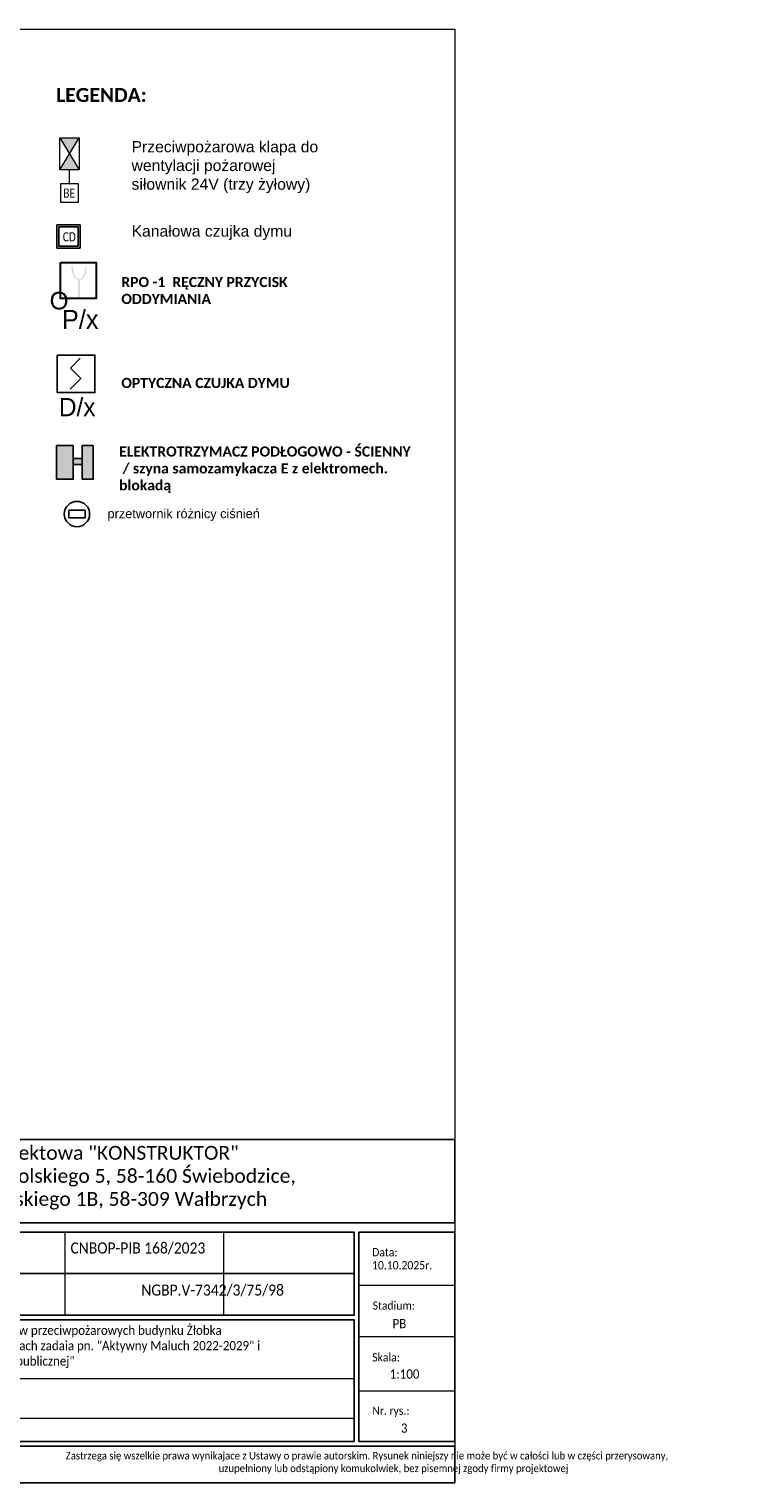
# Model space of a CAD drawing. Header units: millimetres. Extents: x 509 to 36614, y 492 to 3401.
# Tile 21 of 41: x 21623 to 23033, y 492 to 3362. Entities that reach past the tile are written whole.
import ezdxf
from ezdxf.enums import TextEntityAlignment as Align

# ---------------------------------------------------------------- set-up
doc = ezdxf.new("R2010")
doc.units = ezdxf.units.MM
for name, color, linetype, lineweight in [('A_Kontur_cienka', 250, 'Continuous', 0), ('mcr klapa FID S_V', 30, 'Continuous', 18), ('mcr opis', 7, 'Continuous', 18), ('RAMKA 100', 198, 'Continuous', 15), ('sciany', 7, 'Continuous', 40), ('WYŁACZNIK', 1, 'Continuous', 18), ('ściany nośne', 1, 'Continuous', 25)]:
    doc.layers.add(name, color=color, linetype=linetype, lineweight=lineweight)
for name, color, linetype in [('mapp-system', 7, 'Continuous'), ('mcr_automatyka', 30, 'Continuous'), ('SIEMENS_adres', 7, 'Continuous'), ('SIEMENS_adres_csp', 7, 'Continuous'), ('SIEMENS_czujki', 1, 'Continuous'), ('SIEMENS_grupa', 5, 'Continuous'), ('SIEMENS_komentarze', 7, 'Continuous')]:
    doc.layers.add(name, color=color, linetype=linetype)
doc.styles.add('ARIAL', font='arial.ttf')
doc.styles.add('Arial Normalny', font='arial.ttf')
doc.styles.add('CALIBRI', font='calibri.ttf')
doc.styles.add('MtXpl_romans_shx', font='romans.shx')
doc.styles.add('OPS_Arial', font='txt')
doc.styles.add('ROMANS', font='romans.shx', dxfattribs={"height": 1})
doc.styles.add('SPS 500', font='ARIALN.TTF', dxfattribs={"height": 125})
doc.styles.get("Standard").update_dxf_attribs({"font": 'ARIAL.TTF'})
doc.styles.add('TABELKA', font='romans.shx', dxfattribs={"width": 0.9})

# ---------------------------------------------------------------- blocks, each defined once
blk = doc.blocks.new('*U130')
for p, q in [((7.6, 28.6), (-10.5, 10.5)), ((-10.5, 10.5), (8.7, -8.7)), ((8.7, -8.7), (-11.1, -28.4))]:
    blk.add_line(p, q)
blk.add_lwpolyline([(-34.5, 34.5), (34.5, 34.5), (34.5, -34.5), (-34.5, -34.5)], close=True)
at = {"flags": 9}
blk.add_attdef('NAZWA', (-58.3, 81.4), '', height=22, dxfattribs=at)
at = {"layer": 'SIEMENS_adres', "style": 'ARIAL', "width": 0.7, "flags": 8}
blk.add_attdef('ADRES', text='', height=26, dxfattribs=at).set_placement((8.7, 57.1), align=Align.MIDDLE_LEFT)
at = {"layer": 'SIEMENS_adres_csp', "style": 'MtXpl_romans_shx', "flags": 8}
blk.add_attdef('CSP', text='', height=15.6, dxfattribs=at).set_placement((-41.4, 26.4), align=Align.MIDDLE_RIGHT)
at = {"layer": 'SIEMENS_grupa', "style": 'ARIAL', "width": 0.7, "flags": 8}
blk.add_attdef('GRUPA', text='', height=26, dxfattribs=at).set_placement((0, -45.7), align=Align.TOP_CENTER)
at = {"layer": 'SIEMENS_komentarze', "style": 'MtXpl_romans_shx', "flags": 1}
blk.add_attdef('PARAMETR', (-210.6, -12.1), '', height=22, dxfattribs=at)
at = {"layer": 'SIEMENS_komentarze', "style": 'MtXpl_romans_shx'}
blk.add_attdef('UWAGI', (40.4, -11.2), '', height=22, dxfattribs=at)
blk = doc.blocks.new('klapa fid s symbol')
at = {"layer": 'mcr klapa FID S_V', "lineweight": 0}
h = blk.add_hatch(color=256, dxfattribs=at)
h.dxf.hatch_style = 1
h.paths.add_polyline_path([(283891, -103319), (284274, -103319), (284083, -103632)])
h.paths.add_polyline_path([(283891, -103946), (284083, -103632), (284274, -103946)])
at = {"layer": 'mcr klapa FID S_V'}
for p, q in [((283891, -103946), (284274, -103319)), ((283891, -103319), (284274, -103946))]:
    blk.add_line(p, q, dxfattribs=at)
at = {"layer": 'mcr klapa FID S_V', "lineweight": 0}
blk.add_line((284083, -104227), (284083, -103946), dxfattribs=at)
at = {"layer": 'mcr klapa FID S_V'}
blk.add_lwpolyline([(283891, -103946), (283891, -103319), (284274, -103319), (284274, -103946)], close=True, dxfattribs=at)
at = {"layer": 'mcr klapa FID S_V', "lineweight": 0}
blk.add_lwpolyline([(283903, -104227), (283903, -104587), (284263, -104587), (284263, -104227)], close=True, dxfattribs=at)
at = {"layer": 'mcr klapa FID S_V', "lineweight": 0, "style": 'CALIBRI', "width": 0.8}
blk.add_text('BE', height=180, dxfattribs=at).set_placement((284076, -104407), align=Align.MIDDLE_CENTER)

msp = doc.modelspace()

# ---------------------------------------------------------------- hatches: boundary and pattern name
at = {"transparency": 33554607}
h = msp.add_hatch(color=256, dxfattribs=at)
h.dxf.hatch_style = 1
h.set_gradient(color1=(0, 0, 255), color2=(0, 0, 228), one_color=1, tint=0.44995, name='CYLINDER')
h.paths.add_polyline_path([(21728.061, 2539.625), (21749.83, 2539.625), (21749.83, 2473.097), (21728.061, 2473.097)])
h.paths.add_polyline_path([(21709.762, 2539.625), (21709.762, 2473.097), (21677.251, 2473.097), (21677.251, 2539.625)])
h.paths.add_polyline_path([(21709.762, 2513.945), (21728.061, 2513.945), (21728.061, 2502.103), (21709.762, 2502.103)])
at = {"layer": 'WYŁACZNIK', "lineweight": 30}
h = msp.add_hatch(color=30, dxfattribs=at)
edge = h.paths.add_edge_path()
edge.add_spline(control_points=[(21722.989, 2866.745), (21723.744, 2866.931), (21731.091, 2868.156), (21735.664, 2881.248), (21736.236, 2890.681), (21736.522, 2895.083)], knot_values=[0.41248098, 0.41248098, 0.41248098, 0.41248098, 1.16065763, 6.84798008, 10.93999112, 10.93999112, 10.93999112, 10.93999112], degree=3, periodic=0)
edge.add_line((21736.522, 2895.083), (21734.84, 2895.018))
edge.add_spline(control_points=[(21734.84, 2895.018), (21734.654, 2893.074), (21734.47, 2891.143), (21734.056, 2887.877), (21733.861, 2886.554), (21733.374, 2883.864), (21733.082, 2882.489), (21732.205, 2879.096), (21731.547, 2877.088), (21730.137, 2874.047), (21729.483, 2872.908), (21727.996, 2870.933), (21727.166, 2870.098), (21725.777, 2869.132), (21725.29, 2868.857), (21724.258, 2868.409), (21723.69, 2868.228), (21722.646, 2867.952), (21722.194, 2867.848), (21721.123, 2867.867)], knot_values=[0.09000362, 0.09000362, 0.09000362, 0.09000362, 2.04786432, 2.04786432, 3.36458653, 3.36458653, 4.68130874, 4.68130874, 6.58705887, 6.58705887, 7.88515302, 7.88515302, 9.18324717, 9.18324717, 9.83229424, 9.83229424, 10.48134132, 10.48134132, 10.93999112, 10.93999112, 10.93999112, 10.93999112], degree=3, periodic=0)
edge.add_spline(control_points=[(21721.73, 2867.744), (21721.266, 2867.848), (21720.815, 2867.952), (21719.771, 2868.228), (21719.202, 2868.409), (21718.17, 2868.857), (21717.683, 2869.132), (21716.295, 2870.098), (21715.465, 2870.933), (21713.978, 2872.908), (21713.323, 2874.047), (21711.914, 2877.088), (21711.256, 2879.096), (21710.379, 2882.489), (21710.087, 2883.864), (21709.6, 2886.554), (21709.405, 2887.877), (21708.99, 2891.143), (21708.806, 2893.074), (21708.621, 2895.018)], knot_values=[0.09000362, 0.09000362, 0.09000362, 0.09000362, 0.54865342, 0.54865342, 1.1977005, 1.1977005, 1.84674757, 1.84674757, 3.14484172, 3.14484172, 4.44293587, 4.44293587, 6.348686, 6.348686, 7.66540821, 7.66540821, 8.98213042, 8.98213042, 10.93999112, 10.93999112, 10.93999112, 10.93999112], degree=3, periodic=0)
edge.add_line((21708.621, 2895.018), (21706.679, 2894.797))
edge.add_spline(control_points=[(21706.679, 2894.797), (21707.193, 2890.738), (21707.536, 2880.619), (21713.025, 2867.927), (21719.716, 2866.931), (21720.471, 2866.745)], knot_values=[0.41248098, 0.41248098, 0.41248098, 0.41248098, 4.50449202, 10.19181446, 10.93999112, 10.93999112, 10.93999112, 10.93999112], degree=3, periodic=0)
edge.add_line((21720.471, 2866.745), (21720.471, 2832.314))
edge.add_line((21720.471, 2832.314), (21722.989, 2832.314))
edge.add_line((21722.989, 2832.314), (21722.989, 2866.745))

# ---------------------------------------------------------------- linework, layer by layer
at = {"color": 0, "lineweight": 15, "ltscale": 10}
for p, q in [((21694.334, 823.18), (21694.334, 986.98)), ((22007.374, 823.18), (22007.374, 986.98)), ((22462.61, 881.872), (22273.33, 881.872)), ((22462.61, 780.353), (22273.33, 780.353)), ((22264.23, 697.379), (20961.11, 697.379)), ((22273.33, 673.485), (22462.61, 673.485)), ((22264.23, 619.226), (20961.11, 619.226))]:
    msp.add_line(p, q, dxfattribs=at)
at = {"color": 0, "ltscale": 10}
msp.add_line((20961.11, 905.08), (22264.23, 905.08), dxfattribs=at)
for points in [[(21677.251, 2539.625), (21677.251, 2473.097), (21709.762, 2473.097), (21709.762, 2539.625)], [(21728.061, 2539.625), (21728.061, 2473.097), (21749.83, 2473.097), (21749.83, 2539.625)], [(21728.061, 2513.945), (21728.061, 2502.103), (21709.762, 2502.103), (21709.762, 2513.945)]]:
    msp.add_lwpolyline(points, close=True)
for points in [[(20961.11, 1169.694), (22462.61, 1169.694), (22462.61, 1005.18), (20961.11, 1005.18)], [(20961.11, 986.98), (22264.23, 986.98), (22264.23, 823.18), (20961.11, 823.18)], [(22273.33, 986.98), (22462.61, 986.98), (22462.61, 573.726), (22273.33, 573.726)], [(20961.11, 814.08), (22264.23, 814.08), (22264.23, 573.726), (20961.11, 573.726)], [(20961.11, 564.626), (22462.61, 564.626), (22462.61, 491.826), (20961.11, 491.826)]]:
    msp.add_lwpolyline(points, close=True, dxfattribs=at)
at = {"layer": 'mcr_automatyka', "color": 30, "ltscale": 300}
for p, q in [((21677.657, 2975.468), (21723.88, 2975.468)), ((21677.657, 2929.245), (21677.657, 2975.468)), ((21681.493, 2971.634), (21720.043, 2971.634)), ((21681.493, 2933.078), (21681.493, 2971.634)), ((21720.043, 2971.634), (21720.043, 2933.078)), ((21723.88, 2975.468), (21723.88, 2929.245)), ((21723.88, 2929.245), (21677.657, 2929.245)), ((21720.043, 2933.078), (21681.493, 2933.078))]:
    msp.add_line(p, q, dxfattribs=at)
msp.add_lwpolyline([(21701.526, 2411.896), (21733.688, 2411.896), (21733.688, 2397.148), (21701.526, 2397.148)], close=True, dxfattribs=at)
msp.add_circle((21717.607, 2404.522), 25, dxfattribs=at)
at = {"layer": 'WYŁACZNIK', "color": 30, "lineweight": 30}
msp.add_lwpolyline([(21684.774, 2901.3), (21755.283, 2901.3), (21755.283, 2830.037), (21684.782, 2830.037)], close=True, dxfattribs=at)
at = {"layer": 'ściany nośne', "color": 0}
msp.add_line((16140.016, 491.826), (21740.016, 491.826), dxfattribs=at)

# ---------------------------------------------------------------- block references
at = {"layer": 'mcr klapa FID S_V', "xscale": 0.1, "yscale": 0.1, "zscale": 0.1}
msp.add_blockref('klapa fid s symbol', (-6705.486, 13478.81), dxfattribs=at)
at = {"layer": 'SIEMENS_czujki', "xscale": 1.074282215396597, "yscale": 1.074282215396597, "zscale": 1.074282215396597}
msp.add_blockref('*U130', (21715.837, 2681.234), dxfattribs=at)

# ---------------------------------------------------------------- texts
at = {"color": 0, "linetype": 'ByBlock', "lineweight": -2, "char_height": 22.1538, "width": 714.84, "attachment_point": 4, "style": 'Arial Normalny'}
for s, insert in [('{\\fArial|b0|i0|c238|p34;\\C256;Przeciwpożarowa klapa do \\Pwentylacji pożarowej \\Psiłownik 24V (trzy żyłowy)}', (21825.253, 3089.334)), ('{\\fArial|b0|i0|c238|p34;\\C256;Kanałowa czujka dymu}', (21825.253, 2959.755))]:
    msp.add_mtext(s, dxfattribs=dict(at, insert=insert))
at = {"color": 0, "ltscale": 10, "insert": (20987.78, 1157.08), "char_height": 27.3, "width": 1403.675, "attachment_point": 1}
msp.add_mtext('\\pqc;\\fCalibri|b0|i0|c0|p0;Pracownia Projektowa "KONSTRUKTOR"\\Psiedziba: ul. Wojska Polskiego 5, 58-160 Świebodzice,\\Pbiuro: ul. Broniewskiego 1B, 58-309 Wałbrzych', dxfattribs=at)
at = {"color": 0, "ltscale": 10, "attachment_point": 1, "style": 'TABELKA'}
for s, insert, char_height, width in [('\\pxql;{\\fCalibri|b0|i0|c238|p34;CNBOP-PIB 168/2023}', (21704.782, 966.526), 21.84, 404.83503), ('\\fCalibri|b0|i0|c0|p0;\\W0.9;Data:', (22299.818, 955.452), 16.38, 198.3962), ('{\\fCalibri|b0|i0|c238|p34;10.10.2025\\fCalibri|b0|i0|c0|p34;r.}', (22299.497, 929.679), 16.38, 198.38), ('\\fCalibri|b0|i0|c0|p0;\\W0.9;Stadium:', (22300.772, 850.154), 16.38, 198.3962), ('\\A1;\\pxt20.75813,41.51508;{\\fCalibri|b0|i0|c238|p34;Termomodernizacja i podniesienie warunuków przeciwpożarowych budynku Żłobka \\PMiejskiego przy ul. Letniej 7 w Złotoryi w ramach zadaia pn. "Aktywny Maluch 2022-2029" i\\P"Termomodernizacja obiektów użyteczności publicznej"\\P\\pt0;\\P\\P\\pt20.75813,41.51508; }', (21134.539, 802.276), 18.2, 1242.76368), ('{\\fCalibri|b0|i0|c238|p0;PB}', (22339.995, 815.477), 18.2, 42.7857), ('\\fCalibri|b0|i0|c0|p0;\\W0.9;Skala:', (22299.906, 747.988), 16.38, 198.3962), ('{\\fCalibri|b0|i0|c0|p0;1:100}', (22334.447, 715.95), 18.2, 198.38), ('\\fCalibri|b0|i0|c0|p0;\\W0.9;Nr. rys.:', (22300.174, 642.639), 16.38, 198.3962), ('{\\fCalibri|b0|i0|c0|p0;3}', (22356.439, 609.083), 18.2, 198.38)]:
    msp.add_mtext(s, dxfattribs=dict(at, insert=insert, char_height=char_height, width=width))
at = {"color": 0, "ltscale": 10, "attachment_point": 1}
for s, insert, char_height, style in [('\\pxqc;{\\fCalibri|b0|i0|c0|p0;NGBP.V-7342/3/75/98}', (21844.412, 883.453), 21.84, 'TABELKA'), ('\\pqc;\\fCalibri|b0|i0|c0|p0;\\W0.9;Zastrzega się wszelkie prawa wynikajace z Ustawy o prawie autorskim. Rysunek niniejszy nie może być w całości lub w części przerysowany,\\P                      uzupełniony lub odstąpiony komukolwiek, bez pisemnej zgody firmy projektowej ', (21695.432, 553.162), 15, 'ROMANS')]:
    msp.add_mtext(s, dxfattribs=dict(at, insert=insert, char_height=char_height, style=style))
at = {"layer": 'mapp-system', "attachment_point": 1, "style": 'SPS 500', "bg_fill": 2}
for s, insert, char_height, width in [('{\\fCalibri Light|b1|i0|c238|p34;LEGENDA:}', (21676.442, 3245.506, 1376.344), 27.52689, 640.86051), ('{\\fCalibri Light|b1|i0|c238|p34;RPO -1  RĘCZNY PRZYCISK ODDYMIANIA}', (21805.107, 2872.504, 1000), 20, 465.62512), ('{\\fCalibri Light|b1|i0|c238|p34;OPTYCZNA CZUJKA DYMU}', (21805.107, 2673.235, 1000), 20, 599.87182), ('{\\fCalibri Light|b1|i0|c238|p34;ELEKTROTRZYMACZ PODŁOGOWO - ŚCIENNY  / szyna samozamykacza E z elektromech. blokadą}', (21800.688, 2537.965, 1000), 20, 578.60811)]:
    msp.add_mtext(s, dxfattribs=dict(at, insert=insert, char_height=char_height, width=width))
at = {"layer": 'mcr opis', "insert": (21777.802, 2414.316), "char_height": 18, "width": 303.43658, "attachment_point": 1, "line_spacing_factor": 0.8, "bg_fill": 2}
msp.add_mtext('{\\fArial|b0|i0|c238|p34;przetwornik różnicy ciśnień}', dxfattribs=at)
at = {"layer": 'mcr_automatyka', "color": 30, "ltscale": 300, "style": 'CALIBRI', "width": 0.8}
msp.add_text('CD', height=18, dxfattribs=at).set_placement((21702.471, 2951.735), align=Align.MIDDLE_CENTER)
at = {"layer": 'RAMKA 100', "color": 30, "lineweight": 25, "insert": (21724.015, 2807.352), "char_height": 37.3269, "width": 416.32943, "attachment_point": 2, "style": 'OPS_Arial'}
msp.add_mtext('P/x ', dxfattribs=at)
at = {"layer": 'RAMKA 100', "color": 1, "lineweight": 25, "insert": (21718.046, 2633.674), "char_height": 36.0406, "width": 401.9831, "attachment_point": 2, "style": 'OPS_Arial'}
msp.add_mtext('D/x ', dxfattribs=at)
at = {"layer": 'sciany', "color": 30, "lineweight": 25, "insert": (21663.602, 2843.052), "char_height": 34.53319, "width": 42.84663, "attachment_point": 1}
msp.add_mtext('{\\fArial|b0|i0|c238|p34;O}', dxfattribs=at)

# ---------------------------------------------------------------- next in the draw order: linework, layer by layer
at = {"layer": 'A_Kontur_cienka', "color": 0, "ltscale": 30}
msp.add_lwpolyline([(22462.61, 491.826), (15752.61, 491.826), (15752.61, 3361.826), (22462.61, 3361.826)], close=True, dxfattribs=at)

doc.saveas('drawing.dxf')
